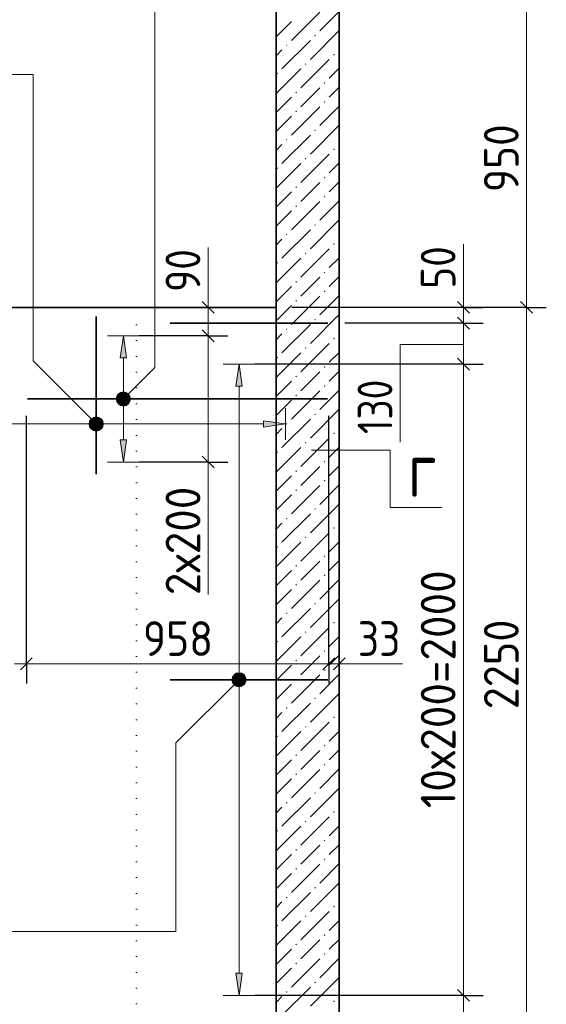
# Model space of a CAD drawing. Header units: millimetres. Extents: x 0 to 59400, y 0 to 42000.
# Tile 33 of 35: x 44310 to 47646, y 32533 to 38773. Entities that reach past the tile are written whole.
import ezdxf

# ---------------------------------------------------------------- set-up
doc = ezdxf.new("R2010")
doc.units = ezdxf.units.MM
doc.linetypes.add('______9', pattern=[100, 0, -100])
for name, color, linetype, lineweight in [('Standard', 7, 'Continuous', 25), ('ЖБ Стена верхний уровень', 7, 'Continuous', 35), ('Позиционная метка линия выноска', 7, 'Continuous', 13), ('Размерная линия_ общее', 7, 'Continuous', 13), ('Сечения символ', 7, 'Continuous', 25), ('Стена обрамление П-обр.', 7, 'Continuous', 35)]:
    doc.layers.add(name, color=color, linetype=linetype, lineweight=lineweight)
doc.layers.add('Размерная выноска', color=7, linetype='Continuous')
doc.layers.add('Стена ДОП арматура У', color=7, linetype='Continuous', lineweight=35, true_color=0x5a2814)
doc.styles.add('ISOCPEUR', font='txt')

msp = doc.modelspace()

# ---------------------------------------------------------------- hatches: boundary and pattern name
at = {"layer": 'ЖБ Стена верхний уровень', "linetype": 'Continuous', "lineweight": 18, "transparency": 33554687}
for points in [[(46176.2, 38671.7), (46181.2, 38676.7), (46186.2, 38671.7), (46181.2, 38666.7)], [(45996.2, 38611.7), (46001.2, 38616.7), (46006.2, 38611.7), (46001.2, 38606.7)], [(46296.2, 38551.7), (46301.2, 38556.7), (46306.2, 38551.7), (46301.2, 38546.7)], [(46116.2, 38491.7), (46121.2, 38496.7), (46126.2, 38491.7), (46121.2, 38486.7)], [(45936.2, 38431.7), (45941.2, 38436.7), (45946.2, 38431.7), (45941.2, 38426.7)], [(46236.2, 38371.7), (46241.2, 38376.7), (46246.2, 38371.7), (46241.2, 38366.7)], [(46056.2, 38311.7), (46061.2, 38316.7), (46066.2, 38311.7), (46061.2, 38306.7)], [(46236.2, 38251.7), (46241.2, 38256.7), (46246.2, 38251.7), (46241.2, 38246.7)], [(46056.2, 38191.7), (46061.2, 38196.7), (46066.2, 38191.7), (46061.2, 38186.7)], [(46176.2, 38071.7), (46181.2, 38076.7), (46186.2, 38071.7), (46181.2, 38066.7)], [(45996.2, 38011.7), (46001.2, 38016.7), (46006.2, 38011.7), (46001.2, 38006.7)], [(46296.2, 37951.7), (46301.2, 37956.7), (46306.2, 37951.7), (46301.2, 37946.7)], [(46116.2, 37891.7), (46121.2, 37896.7), (46126.2, 37891.7), (46121.2, 37886.7)], [(45936.2, 37831.7), (45941.2, 37836.7), (45946.2, 37831.7), (45941.2, 37826.7)], [(46236.2, 37771.7), (46241.2, 37776.7), (46246.2, 37771.7), (46241.2, 37766.7)], [(46056.2, 37711.7), (46061.2, 37716.7), (46066.2, 37711.7), (46061.2, 37706.7)], [(46236.2, 37651.7), (46241.2, 37656.7), (46246.2, 37651.7), (46241.2, 37646.7)], [(46056.2, 37591.7), (46061.2, 37596.7), (46066.2, 37591.7), (46061.2, 37586.7)], [(46176.2, 37471.7), (46181.2, 37476.7), (46186.2, 37471.7), (46181.2, 37466.7)], [(45996.2, 37411.7), (46001.2, 37416.7), (46006.2, 37411.7), (46001.2, 37406.7)], [(46296.2, 37351.7), (46301.2, 37356.7), (46306.2, 37351.7), (46301.2, 37346.7)], [(46116.2, 37291.7), (46121.2, 37296.7), (46126.2, 37291.7), (46121.2, 37286.7)], [(45936.2, 37231.7), (45941.2, 37236.7), (45946.2, 37231.7), (45941.2, 37226.7)], [(46236.2, 37171.7), (46241.2, 37176.7), (46246.2, 37171.7), (46241.2, 37166.7)], [(46056.2, 37111.7), (46061.2, 37116.7), (46066.2, 37111.7), (46061.2, 37106.7)], [(46236.2, 37051.7), (46241.2, 37056.7), (46246.2, 37051.7), (46241.2, 37046.7)], [(46056.2, 36991.7), (46061.2, 36996.7), (46066.2, 36991.7), (46061.2, 36986.7)], [(45996.2, 36811.7), (46001.2, 36816.7), (46006.2, 36811.7), (46001.2, 36806.7)], [(46176.2, 36871.7), (46181.2, 36876.7), (46186.2, 36871.7), (46181.2, 36866.7)], [(46296.2, 36751.7), (46301.2, 36756.7), (46306.2, 36751.7), (46301.2, 36746.7)], [(46116.2, 36691.7), (46121.2, 36696.7), (46126.2, 36691.7), (46121.2, 36686.7)], [(45936.2, 36631.7), (45941.2, 36636.7), (45946.2, 36631.7), (45941.2, 36626.7)], [(46236.2, 36571.7), (46241.2, 36576.7), (46246.2, 36571.7), (46241.2, 36566.7)], [(46056.2, 36511.7), (46061.2, 36516.7), (46066.2, 36511.7), (46061.2, 36506.7)], [(46236.2, 36451.7), (46241.2, 36456.7), (46246.2, 36451.7), (46241.2, 36446.7)], [(46056.2, 36391.7), (46061.2, 36396.7), (46066.2, 36391.7), (46061.2, 36386.7)], [(46176.2, 36271.7), (46181.2, 36276.7), (46186.2, 36271.7), (46181.2, 36266.7)], [(45996.2, 36211.7), (46001.2, 36216.7), (46006.2, 36211.7), (46001.2, 36206.7)], [(46296.2, 36151.7), (46301.2, 36156.7), (46306.2, 36151.7), (46301.2, 36146.7)], [(46116.2, 36091.7), (46121.2, 36096.7), (46126.2, 36091.7), (46121.2, 36086.7)], [(45936.2, 36031.7), (45941.2, 36036.7), (45946.2, 36031.7), (45941.2, 36026.7)], [(46236.2, 35971.7), (46241.2, 35976.7), (46246.2, 35971.7), (46241.2, 35966.7)], [(46056.2, 35911.7), (46061.2, 35916.7), (46066.2, 35911.7), (46061.2, 35906.7)], [(46236.2, 35851.7), (46241.2, 35856.7), (46246.2, 35851.7), (46241.2, 35846.7)], [(46056.2, 35791.7), (46061.2, 35796.7), (46066.2, 35791.7), (46061.2, 35786.7)], [(46176.2, 35671.7), (46181.2, 35676.7), (46186.2, 35671.7), (46181.2, 35666.7)], [(45996.2, 35611.7), (46001.2, 35616.7), (46006.2, 35611.7), (46001.2, 35606.7)], [(46296.2, 35551.7), (46301.2, 35556.7), (46306.2, 35551.7), (46301.2, 35546.7)], [(46116.2, 35491.7), (46121.2, 35496.7), (46126.2, 35491.7), (46121.2, 35486.7)], [(45936.2, 35431.7), (45941.2, 35436.7), (45946.2, 35431.7), (45941.2, 35426.7)], [(46236.2, 35371.7), (46241.2, 35376.7), (46246.2, 35371.7), (46241.2, 35366.7)], [(46056.2, 35311.7), (46061.2, 35316.7), (46066.2, 35311.7), (46061.2, 35306.7)], [(46236.2, 35251.7), (46241.2, 35256.7), (46246.2, 35251.7), (46241.2, 35246.7)], [(46056.2, 35191.7), (46061.2, 35196.7), (46066.2, 35191.7), (46061.2, 35186.7)], [(46176.2, 35071.7), (46181.2, 35076.7), (46186.2, 35071.7), (46181.2, 35066.7)], [(45996.2, 35011.7), (46001.2, 35016.7), (46006.2, 35011.7), (46001.2, 35006.7)], [(46296.2, 34951.7), (46301.2, 34956.7), (46306.2, 34951.7), (46301.2, 34946.7)], [(46116.2, 34891.7), (46121.2, 34896.7), (46126.2, 34891.7), (46121.2, 34886.7)], [(45936.2, 34831.7), (45941.2, 34836.7), (45946.2, 34831.7), (45941.2, 34826.7)], [(46236.2, 34771.7), (46241.2, 34776.7), (46246.2, 34771.7), (46241.2, 34766.7)], [(46056.2, 34711.7), (46061.2, 34716.7), (46066.2, 34711.7), (46061.2, 34706.7)], [(46236.2, 34651.7), (46241.2, 34656.7), (46246.2, 34651.7), (46241.2, 34646.7)], [(46056.2, 34591.7), (46061.2, 34596.7), (46066.2, 34591.7), (46061.2, 34586.7)], [(46176.2, 34471.7), (46181.2, 34476.7), (46186.2, 34471.7), (46181.2, 34466.7)], [(45996.2, 34411.7), (46001.2, 34416.7), (46006.2, 34411.7), (46001.2, 34406.7)], [(46296.2, 34351.7), (46301.2, 34356.7), (46306.2, 34351.7), (46301.2, 34346.7)], [(46116.2, 34291.7), (46121.2, 34296.7), (46126.2, 34291.7), (46121.2, 34286.7)], [(45936.2, 34231.7), (45941.2, 34236.7), (45946.2, 34231.7), (45941.2, 34226.7)], [(46236.2, 34171.7), (46241.2, 34176.7), (46246.2, 34171.7), (46241.2, 34166.7)], [(46056.2, 34111.7), (46061.2, 34116.7), (46066.2, 34111.7), (46061.2, 34106.7)], [(46236.2, 34051.7), (46241.2, 34056.7), (46246.2, 34051.7), (46241.2, 34046.7)], [(46056.2, 33991.7), (46061.2, 33996.7), (46066.2, 33991.7), (46061.2, 33986.7)], [(46176.2, 33871.7), (46181.2, 33876.7), (46186.2, 33871.7), (46181.2, 33866.7)], [(45996.2, 33811.7), (46001.2, 33816.7), (46006.2, 33811.7), (46001.2, 33806.7)], [(46116.2, 33691.7), (46121.2, 33696.7), (46126.2, 33691.7), (46121.2, 33686.7)], [(46296.2, 33751.7), (46301.2, 33756.7), (46306.2, 33751.7), (46301.2, 33746.7)], [(45936.2, 33631.7), (45941.2, 33636.7), (45946.2, 33631.7), (45941.2, 33626.7)], [(46236.2, 33571.7), (46241.2, 33576.7), (46246.2, 33571.7), (46241.2, 33566.7)], [(46056.2, 33511.7), (46061.2, 33516.7), (46066.2, 33511.7), (46061.2, 33506.7)], [(46236.2, 33451.7), (46241.2, 33456.7), (46246.2, 33451.7), (46241.2, 33446.7)], [(46056.2, 33391.7), (46061.2, 33396.7), (46066.2, 33391.7), (46061.2, 33386.7)], [(46176.2, 33271.7), (46181.2, 33276.7), (46186.2, 33271.7), (46181.2, 33266.7)], [(45996.2, 33211.7), (46001.2, 33216.7), (46006.2, 33211.7), (46001.2, 33206.7)], [(46296.2, 33151.7), (46301.2, 33156.7), (46306.2, 33151.7), (46301.2, 33146.7)], [(46116.2, 33091.7), (46121.2, 33096.7), (46126.2, 33091.7), (46121.2, 33086.7)], [(45936.2, 33031.7), (45941.2, 33036.7), (45946.2, 33031.7), (45941.2, 33026.7)], [(46236.2, 32971.7), (46241.2, 32976.7), (46246.2, 32971.7), (46241.2, 32966.7)], [(46056.2, 32911.7), (46061.2, 32916.7), (46066.2, 32911.7), (46061.2, 32906.7)], [(46236.2, 32851.7), (46241.2, 32856.7), (46246.2, 32851.7), (46241.2, 32846.7)], [(46056.2, 32791.7), (46061.2, 32796.7), (46066.2, 32791.7), (46061.2, 32786.7)], [(46176.2, 32671.7), (46181.2, 32676.7), (46186.2, 32671.7), (46181.2, 32666.7)], [(45996.2, 32611.7), (46001.2, 32616.7), (46006.2, 32611.7), (46001.2, 32606.7)], [(46296.2, 32551.7), (46301.2, 32556.7), (46306.2, 32551.7), (46301.2, 32546.7)]]:
    msp.add_hatch(color=7, dxfattribs=at).paths.add_polyline_path(points, flags=16)
at = {"layer": 'Позиционная метка линия выноска', "linetype": 'Continuous', "lineweight": 13, "transparency": 33554687}
for points in [[(44998.6, 36338.1), (44935, 36401.7), (44923.5, 36381.4)], [(44998.6, 36338.1), (44923.5, 36381.4), (44978.3, 36326.6)], [(44978.3, 36326.6), (44923.5, 36381.4), (44923.5, 36358.5)], [(45010.1, 36358.5), (44955.4, 36413.2), (44935, 36401.7)], [(45010.1, 36358.5), (44935, 36401.7), (44998.6, 36338.1)], [(45010.1, 36381.4), (44978.3, 36413.2), (44955.4, 36413.2)], [(45010.1, 36381.4), (44955.4, 36413.2), (45010.1, 36358.5)], [(44978.3, 36413.2), (45010.1, 36381.4), (44998.6, 36401.7)], [(44978.3, 36326.6), (44923.5, 36358.5), (44955.4, 36326.6)], [(44955.4, 36326.6), (44923.5, 36358.5), (44935, 36338.1)], [(44751.1, 36222.6), (44782.9, 36254.4), (44762.5, 36243)], [(44782.9, 36254.4), (44751.1, 36222.6), (44751.1, 36199.7)], [(44782.9, 36254.4), (44751.1, 36199.7), (44805.8, 36254.4)], [(44805.8, 36254.4), (44751.1, 36199.7), (44762.5, 36179.3)], [(44805.8, 36254.4), (44762.5, 36179.3), (44826.2, 36243)], [(44826.2, 36243), (44762.5, 36179.3), (44782.9, 36167.9)], [(44826.2, 36243), (44782.9, 36167.9), (44837.6, 36222.6)], [(44837.6, 36222.6), (44782.9, 36167.9), (44805.8, 36167.9)], [(44837.6, 36222.6), (44805.8, 36167.9), (44837.6, 36199.7)], [(44837.6, 36199.7), (44805.8, 36167.9), (44826.2, 36179.3)], [(45667.8, 34621.7), (45742.9, 34578.5), (45688.2, 34633.2)], [(45688.2, 34633.2), (45742.9, 34578.5), (45742.9, 34601.4)], [(45688.2, 34633.2), (45742.9, 34601.4), (45711.1, 34633.2)], [(45711.1, 34633.2), (45742.9, 34601.4), (45731.5, 34621.7)], [(45656.4, 34601.4), (45731.5, 34558.1), (45667.8, 34621.7)], [(45656.4, 34578.5), (45711.1, 34546.6), (45656.4, 34601.4)], [(45656.4, 34601.4), (45711.1, 34546.6), (45731.5, 34558.1)], [(45688.2, 34546.6), (45656.4, 34578.5), (45667.8, 34558.1)], [(45656.4, 34578.5), (45688.2, 34546.6), (45711.1, 34546.6)], [(45667.8, 34621.7), (45731.5, 34558.1), (45742.9, 34578.5)]]:
    msp.add_hatch(color=7, dxfattribs=at).paths.add_polyline_path(points)
at = {"layer": 'Стена ДОП арматура У', "linetype": 'Continuous', "lineweight": 13, "transparency": 33554687}
msp.add_hatch(color=7, dxfattribs=at).paths.add_polyline_path([(44986.8, 36629.9), (44966.8, 36769.9), (44946.8, 36629.9)])
msp.add_hatch(color=7, dxfattribs=at).paths.add_polyline_path([(44986.8, 36109.9), (44966.8, 35969.9), (44946.8, 36109.9)], flags=16)
at = {"layer": 'Стена обрамление П-обр.', "linetype": 'Continuous', "lineweight": 13, "transparency": 33554687}
for points in [[(45719.7, 36449.9), (45699.7, 36589.9), (45679.7, 36449.9)], [(45854.4, 36191.1), (45994.4, 36211.1), (45854.4, 36231.1)]]:
    msp.add_hatch(color=7, dxfattribs=at).paths.add_polyline_path(points)
msp.add_hatch(color=7, dxfattribs=at).paths.add_polyline_path([(45719.7, 32729.9), (45699.7, 32589.9), (45679.7, 32729.9)], flags=16)

# ---------------------------------------------------------------- linework, layer by layer
at = {"layer": 'Standard', "color": 7, "linetype": 'Continuous', "lineweight": 13, "transparency": 33554687}
for p, q in [((45504.1, 36949.9), (45504.1, 37024.9)), ((47120.7, 36949.9), (47120.7, 37024.9)), ((45504.1, 36949.9), (45504.1, 36769.9)), ((47120.7, 36949.9), (47120.7, 36849.9)), ((47120.7, 36849.9), (47120.7, 36589.9)), ((45504.1, 36769.9), (45504.1, 35969.9)), ((47120.7, 36589.9), (47120.7, 32589.9)), ((45504.1, 35969.9), (45504.1, 35894.9)), ((44352.4, 34690.9), (44277.4, 34690.9)), ((44352.4, 34690.9), (46268.4, 34690.9)), ((46268.4, 34690.9), (46334.4, 34690.9)), ((46334.4, 34690.9), (46409.4, 34690.9)), ((47120.7, 32589.9), (47120.7, 32449.9))]:
    msp.add_line(p, q, dxfattribs=at)
at = {"layer": 'Standard', "color": 7, "linetype": 'Continuous', "lineweight": -3, "transparency": 33554687}
for p, q in [((45504.1, 36949.9), (45379.1, 36949.9)), ((45504.1, 36949.9), (45629.1, 36949.9)), ((45504.1, 36949.9), (45834.4, 36949.9)), ((47120.7, 36949.9), (46995.7, 36949.9)), ((47120.7, 36949.9), (47245.7, 36949.9)), ((47120.7, 36849.9), (46995.7, 36849.9)), ((47120.7, 36849.9), (47245.7, 36849.9)), ((45504.1, 36769.9), (45379.1, 36769.9)), ((45504.1, 36769.9), (45629.1, 36769.9)), ((47120.7, 36589.9), (46995.7, 36589.9)), ((47120.7, 36589.9), (47245.7, 36589.9)), ((44352.4, 34690.9), (44352.4, 36261.9)), ((45504.1, 35969.9), (45379.1, 35969.9)), ((45504.1, 35969.9), (45629.1, 35969.9)), ((44352.4, 34690.9), (44352.4, 34815.9)), ((46268.4, 34690.9), (46268.4, 34815.9)), ((46334.4, 34690.9), (46334.4, 34815.9)), ((44352.4, 34690.9), (44352.4, 34565.9)), ((46268.4, 34690.9), (46268.4, 34565.9)), ((46334.4, 34690.9), (46334.4, 34565.9)), ((46334.4, 34690.9), (46334.4, 34690.9)), ((47120.7, 32589.9), (46995.7, 32589.9)), ((47120.7, 32589.9), (47245.7, 32589.9))]:
    msp.add_line(p, q, dxfattribs=at)
at = {"layer": 'Standard', "color": 7, "linetype": 'Continuous', "lineweight": 25, "transparency": 33554687}
for p, q in [((45466.6, 36987.4), (45541.6, 36912.4)), ((47083.2, 36987.4), (47158.2, 36912.4)), ((47083.2, 36887.4), (47158.2, 36812.4)), ((45466.6, 36807.4), (45541.6, 36732.4)), ((47083.2, 36627.4), (47158.2, 36552.4)), ((45466.6, 36007.4), (45541.6, 35932.4)), ((44314.9, 34653.4), (44389.9, 34728.4)), ((46230.9, 34653.4), (46305.9, 34728.4)), ((46296.9, 34653.4), (46371.9, 34728.4)), ((47083.2, 32627.4), (47158.2, 32552.4))]:
    msp.add_line(p, q, dxfattribs=at)
at = {"layer": 'Standard', "color": 7, "linetype": 'Continuous', "lineweight": -3, "transparency": 33554687}
for points in [[(47120.7, 36949.9), (47103.7, 36949.9), (47103.7, 36949.9), (47103.7, 36949.9), (47103.7, 36949.9), (47067, 36949.9), (47067, 36949.9), (46034.4, 36949.9)], [(47120.7, 36849.9), (47103.7, 36849.9), (47103.7, 36849.9), (47103.7, 36849.9), (47103.7, 36849.9), (47023.5, 36849.9), (47023.5, 36849.9), (46370.4, 36849.9)], [(45504.1, 36769.9), (45487.2, 36769.9), (45487.2, 36769.9), (45066.8, 36769.9)], [(47120.7, 36589.9), (47103.7, 36589.9), (47103.7, 36589.9), (47103.7, 36589.9), (47103.7, 36589.9), (46910.5, 36589.9), (46910.5, 36589.9), (45799.7, 36589.9)], [(46268.4, 34690.9), (46268.4, 34707.9), (46268.4, 34707.9), (46268.4, 35302.1), (46268.4, 35302.1), (46268.4, 36261.9)], [(45504.1, 35969.9), (45487.3, 35969.9), (45487.3, 35969.9), (45066.8, 35969.9)], [(47120.7, 32589.9), (47103.7, 32589.9), (47103.7, 32589.9), (45799.7, 32589.9)]]:
    msp.add_lwpolyline(points, dxfattribs=at)
at = {"layer": 'ЖБ Стена верхний уровень', "color": 7, "linetype": 'Continuous', "lineweight": 35, "transparency": 33554687}
for p, q in [((45934.4, 38849.9), (45934.4, 32449.9)), ((46334.4, 32449.9), (46334.4, 38849.9)), ((45934.4, 36949.9), (43074.4, 36949.9))]:
    msp.add_line(p, q, dxfattribs=at)
at = {"layer": 'ЖБ Стена верхний уровень', "color": 251, "linetype": 'Continuous', "lineweight": 18, "true_color": 0x494949, "transparency": 33554687}
for p, q in [((46211.2, 38821.7), (46031.2, 38641.7)), ((46334.4, 38824.9), (46211.2, 38701.7)), ((46031.2, 38761.7), (45934.4, 38664.9)), ((46331.2, 38701.7), (46151.2, 38521.7)), ((46151.2, 38641.7), (45971.2, 38461.7)), ((45934.4, 38544.9), (45971.2, 38581.7)), ((46331.2, 38581.7), (46334.4, 38584.9)), ((46271.2, 38521.7), (46091.2, 38341.7)), ((45934.4, 38304.9), (46091.2, 38461.7)), ((46334.4, 38464.9), (46271.2, 38401.7)), ((46151.2, 38281.7), (46211.2, 38341.7)), ((46334.4, 38344.9), (46271.2, 38281.7)), ((46031.2, 38281.7), (45934.4, 38184.9)), ((46091.2, 38221.7), (46151.2, 38281.7)), ((46211.2, 38221.7), (46031.2, 38041.7)), ((46334.4, 38224.9), (46211.2, 38101.7)), ((46031.2, 38161.7), (45934.4, 38064.9)), ((46331.2, 38101.7), (46151.2, 37921.7)), ((46151.2, 38041.7), (45971.2, 37861.7)), ((45934.4, 37944.9), (45971.2, 37981.7)), ((46331.2, 37981.7), (46334.4, 37984.9)), ((46271.2, 37921.7), (46091.2, 37741.7)), ((45934.4, 37704.9), (46091.2, 37861.7)), ((46334.4, 37864.9), (46271.2, 37801.7)), ((46151.2, 37681.7), (46211.2, 37741.7)), ((46334.4, 37744.9), (46271.2, 37681.7)), ((46031.2, 37681.7), (45934.4, 37584.9)), ((46091.2, 37621.7), (46151.2, 37681.7)), ((46211.2, 37621.7), (46031.2, 37441.7)), ((46334.4, 37624.9), (46211.2, 37501.7)), ((46031.2, 37561.7), (45934.4, 37464.9)), ((46331.2, 37501.7), (46151.2, 37321.7)), ((46151.2, 37441.7), (45971.2, 37261.7)), ((45934.4, 37344.9), (45971.2, 37381.7)), ((46331.2, 37381.7), (46334.4, 37384.9)), ((46271.2, 37321.7), (46091.2, 37141.7)), ((45934.4, 37104.9), (46091.2, 37261.7)), ((46334.4, 37264.9), (46271.2, 37201.7)), ((46151.2, 37081.7), (46211.2, 37141.7)), ((46334.4, 37144.9), (46271.2, 37081.7)), ((46031.2, 37081.7), (45934.4, 36984.9)), ((46091.2, 37021.7), (46151.2, 37081.7)), ((46211.2, 37021.7), (46031.2, 36841.7)), ((46334.4, 37024.9), (46211.2, 36901.7)), ((46031.2, 36961.7), (45934.4, 36864.9)), ((46331.2, 36901.7), (46151.2, 36721.7)), ((46151.2, 36841.7), (45971.2, 36661.7)), ((45934.4, 36744.9), (45971.2, 36781.7)), ((46331.2, 36781.7), (46334.4, 36784.9)), ((46271.2, 36721.7), (46091.2, 36541.7)), ((45934.4, 36504.9), (46091.2, 36661.7)), ((46334.4, 36664.9), (46271.2, 36601.7)), ((46151.2, 36481.7), (46211.2, 36541.7)), ((46334.4, 36544.9), (46271.2, 36481.7)), ((46031.2, 36481.7), (45934.4, 36384.9)), ((46091.2, 36421.7), (46151.2, 36481.7)), ((46211.2, 36421.7), (46031.2, 36241.7)), ((46334.4, 36424.9), (46211.2, 36301.7)), ((46031.2, 36361.7), (45934.4, 36264.9)), ((46331.2, 36301.7), (46151.2, 36121.7)), ((46151.2, 36241.7), (45971.2, 36061.7)), ((45934.4, 36144.9), (45971.2, 36181.7)), ((46331.2, 36181.7), (46334.4, 36184.9)), ((46271.2, 36121.7), (46091.2, 35941.7)), ((45934.4, 35904.9), (46091.2, 36061.7)), ((46334.4, 36064.9), (46271.2, 36001.7)), ((46151.2, 35881.7), (46211.2, 35941.7)), ((46334.4, 35944.9), (46271.2, 35881.7)), ((46031.2, 35881.7), (45934.4, 35784.9)), ((46091.2, 35821.7), (46151.2, 35881.7)), ((46211.2, 35821.7), (46031.2, 35641.7)), ((46334.4, 35824.9), (46211.2, 35701.7)), ((46031.2, 35761.7), (45934.4, 35664.9)), ((46331.2, 35701.7), (46151.2, 35521.7)), ((46151.2, 35641.7), (45971.2, 35461.7)), ((45934.4, 35544.9), (45971.2, 35581.7)), ((46331.2, 35581.7), (46334.4, 35584.9)), ((46271.2, 35521.7), (46091.2, 35341.7)), ((45934.4, 35304.9), (46091.2, 35461.7)), ((46334.4, 35464.9), (46271.2, 35401.7)), ((46151.2, 35281.7), (46211.2, 35341.7)), ((46334.4, 35344.9), (46271.2, 35281.7)), ((46031.2, 35281.7), (45934.4, 35184.9)), ((46091.2, 35221.7), (46151.2, 35281.7)), ((46211.2, 35221.7), (46031.2, 35041.7)), ((46334.4, 35224.9), (46211.2, 35101.7)), ((46031.2, 35161.7), (45934.4, 35064.9)), ((46331.2, 35101.7), (46151.2, 34921.7)), ((46151.2, 35041.7), (45971.2, 34861.7)), ((45934.4, 34944.9), (45971.2, 34981.7)), ((46331.2, 34981.7), (46334.4, 34984.9)), ((46271.2, 34921.7), (46091.2, 34741.7)), ((45934.4, 34704.9), (46091.2, 34861.7)), ((46334.4, 34864.9), (46271.2, 34801.7)), ((46151.2, 34681.7), (46211.2, 34741.7)), ((46334.4, 34744.9), (46271.2, 34681.7)), ((46031.2, 34681.7), (45934.4, 34584.9)), ((46091.2, 34621.7), (46151.2, 34681.7)), ((46211.2, 34621.7), (46031.2, 34441.7)), ((46334.4, 34624.9), (46211.2, 34501.7)), ((46031.2, 34561.7), (45934.4, 34464.9)), ((46331.2, 34501.7), (46151.2, 34321.7)), ((45934.4, 34344.9), (45971.2, 34381.7)), ((46151.2, 34441.7), (45971.2, 34261.7)), ((46331.2, 34381.7), (46334.4, 34384.9)), ((46271.2, 34321.7), (46091.2, 34141.7)), ((45934.4, 34104.9), (46091.2, 34261.7)), ((46334.4, 34264.9), (46271.2, 34201.7)), ((46151.2, 34081.7), (46211.2, 34141.7)), ((46334.4, 34144.9), (46271.2, 34081.7)), ((46031.2, 34081.7), (45934.4, 33984.9)), ((46091.2, 34021.7), (46151.2, 34081.7)), ((46211.2, 34021.7), (46031.2, 33841.7)), ((46334.4, 34024.9), (46211.2, 33901.7)), ((46031.2, 33961.7), (45934.4, 33864.9)), ((46331.2, 33901.7), (46151.2, 33721.7)), ((46151.2, 33841.7), (45971.2, 33661.7)), ((45934.4, 33744.9), (45971.2, 33781.7)), ((46331.2, 33781.7), (46334.4, 33784.9)), ((46271.2, 33721.7), (46091.2, 33541.7)), ((45934.4, 33504.9), (46091.2, 33661.7)), ((46334.4, 33664.9), (46271.2, 33601.7)), ((46151.2, 33481.7), (46211.2, 33541.7)), ((46334.4, 33544.9), (46271.2, 33481.7)), ((46031.2, 33481.7), (45934.4, 33384.9)), ((46091.2, 33421.7), (46151.2, 33481.7)), ((46211.2, 33421.7), (46031.2, 33241.7)), ((46334.4, 33424.9), (46211.2, 33301.7)), ((46031.2, 33361.7), (45934.4, 33264.9)), ((46331.2, 33301.7), (46151.2, 33121.7)), ((46151.2, 33241.7), (45971.2, 33061.7)), ((45934.4, 33144.9), (45971.2, 33181.7)), ((46331.2, 33181.7), (46334.4, 33184.9)), ((46271.2, 33121.7), (46091.2, 32941.7)), ((45934.4, 32904.9), (46091.2, 33061.7)), ((46334.4, 33064.9), (46271.2, 33001.7)), ((46151.2, 32881.7), (46211.2, 32941.7)), ((46334.4, 32944.9), (46271.2, 32881.7)), ((46031.2, 32881.7), (45934.4, 32784.9)), ((46211.2, 32821.7), (46031.2, 32641.7)), ((46091.2, 32821.7), (46151.2, 32881.7)), ((46334.4, 32824.9), (46211.2, 32701.7)), ((46031.2, 32761.7), (45934.4, 32664.9)), ((46331.2, 32701.7), (46151.2, 32521.7)), ((46151.2, 32641.7), (45971.2, 32461.7)), ((45934.4, 32544.9), (45971.2, 32581.7)), ((46331.2, 32581.7), (46334.4, 32584.9))]:
    msp.add_line(p, q, dxfattribs=at)
at = {"layer": 'Позиционная метка линия выноска', "color": 7, "linetype": 'Continuous', "lineweight": 13, "transparency": 33554687}
for p, q in [((44935, 36401.7), (44935, 36401.7)), ((44998.6, 36401.7), (44998.6, 36401.7)), ((44935, 36338.1), (44935, 36338.1)), ((44998.6, 36338.1), (44998.6, 36338.1)), ((44762.5, 36243), (44762.5, 36243)), ((44826.2, 36243), (44826.2, 36243)), ((44762.5, 36179.3), (44762.5, 36179.3)), ((44826.2, 36179.3), (44826.2, 36179.3)), ((46157.4, 36044.3), (46657.4, 36044.3)), ((46657.4, 36044.3), (46657.4, 35682.3)), ((46984.3, 35682.3), (46657.4, 35682.3)), ((45667.8, 34621.7), (45667.8, 34621.7)), ((45731.5, 34621.7), (45731.5, 34621.7)), ((45667.8, 34558.1), (45667.8, 34558.1)), ((45731.5, 34558.1), (45731.5, 34558.1))]:
    msp.add_line(p, q, dxfattribs=at)
for points in [[(42503.4, 39428.9), (45166.8, 39428.9), (45166.8, 36569.9), (44966.8, 36369.9)], [(42263.4, 38424.9), (44394.4, 38424.9), (44394.4, 36611.1), (44794.4, 36211.1)], [(38982.1, 32994.9), (45299.7, 32994.9), (45299.7, 34189.9), (45699.7, 34589.9)]]:
    msp.add_lwpolyline(points, dxfattribs=at)
for centre in [(44966.8, 36369.9), (44794.4, 36211.1), (45699.7, 34589.9)]:
    msp.add_circle(centre, 45, dxfattribs=at)
at = {"layer": 'Размерная выноска', "color": 7, "linetype": 'Continuous', "lineweight": 13, "transparency": 33554687}
for p, q in [((45504.1, 37329.9), (45504.1, 36949.9)), ((47120.7, 36949.9), (47120.7, 37349.9)), ((45504.1, 35969.9), (45504.1, 35129.9)), ((46334.4, 34690.9), (46734.4, 34690.9))]:
    msp.add_line(p, q, dxfattribs=at)
msp.add_lwpolyline([(47120.7, 36715), (46720.7, 36715), (46720.7, 36095)], dxfattribs=at)
at = {"layer": 'Размерная линия_ общее', "color": 253, "linetype": 'Continuous', "lineweight": -3, "true_color": 0xa0a0a0, "transparency": 33554687}
for q in [(47395.7, 36949.9), (47645.7, 36949.9)]:
    msp.add_line((47520.7, 36949.9), q, dxfattribs=at)
at = {"layer": 'Размерная линия_ общее', "color": 7, "linetype": 'Continuous', "lineweight": 25, "transparency": 33554687}
msp.add_line((47483.2, 36987.4), (47558.2, 36912.4), dxfattribs=at)
at = {"layer": 'Размерная линия_ общее', "color": 7, "linetype": 'Continuous', "lineweight": 13, "transparency": 33554687}
msp.add_line((47520.7, 36949.9), (47520.7, 32449.9), dxfattribs=at)
msp.add_lwpolyline([(47520.7, 38849.9), (47520.7, 37583.3), (47520.7, 37583.3), (47520.7, 36949.9)], dxfattribs=at)
at = {"layer": 'Размерная линия_ общее', "color": 253, "linetype": 'Continuous', "lineweight": -3, "true_color": 0xa0a0a0, "transparency": 33554687}
msp.add_lwpolyline([(47520.7, 36949.9), (47503.7, 36949.9), (47503.7, 36949.9), (47503.7, 36949.9), (47503.7, 36949.9), (46034.4, 36949.9)], dxfattribs=at)
at = {"layer": 'Сечения символ', "color": 7, "linetype": '______9', "lineweight": 13, "transparency": 33554687}
msp.add_line((45049.3, 36839.6), (45049.3, 31796.2), dxfattribs=at)
at = {"layer": 'Стена ДОП арматура У', "color": 251, "linetype": 'Continuous', "lineweight": 13, "true_color": 0x494949, "transparency": 33554687}
for p, q in [((44966.8, 36769.9), (44866.8, 36769.9)), ((44966.8, 36769.9), (44946.8, 36629.9)), ((44986.8, 36629.9), (44966.8, 36769.9)), ((44966.8, 36769.9), (45066.8, 36769.9)), ((44966.8, 36769.9), (44966.8, 36769.9)), ((44946.8, 36629.9), (44986.8, 36629.9)), ((44966.8, 36109.9), (44966.8, 36629.9)), ((44966.8, 35969.9), (44946.8, 36109.9)), ((44946.8, 36109.9), (44986.8, 36109.9)), ((44986.8, 36109.9), (44966.8, 35969.9)), ((44966.8, 35969.9), (44866.8, 35969.9)), ((44966.8, 35969.9), (45066.8, 35969.9)), ((44966.8, 35969.9), (44966.8, 35969.9))]:
    msp.add_line(p, q, dxfattribs=at)
at = {"layer": 'Стена ДОП арматура У', "color": 19, "linetype": 'Continuous', "lineweight": 35, "true_color": 0x5a2814, "transparency": 33554687}
msp.add_line((44360.4, 36369.9), (46260.4, 36369.9), dxfattribs=at)
at = {"layer": 'Стена обрамление П-обр.', "color": 7, "linetype": 'Continuous', "lineweight": 35, "transparency": 33554687}
for p, q in [((44794.4, 36891.9), (44794.4, 35891.9)), ((46262.4, 36849.9), (45262.4, 36849.9)), ((46262.4, 34589.9), (45262.4, 34589.9))]:
    msp.add_line(p, q, dxfattribs=at)
at = {"layer": 'Стена обрамление П-обр.', "color": 251, "linetype": 'Continuous', "lineweight": 13, "true_color": 0x494949, "transparency": 33554687}
for p, q in [((45699.7, 36589.9), (45599.7, 36589.9)), ((45699.7, 36589.9), (45679.7, 36449.9)), ((45719.7, 36449.9), (45699.7, 36589.9)), ((45699.7, 36589.9), (45799.7, 36589.9)), ((45699.7, 36589.9), (45699.7, 36589.9)), ((45679.7, 36449.9), (45719.7, 36449.9)), ((45699.7, 32729.9), (45699.7, 36449.9)), ((45994.4, 36211.1), (45994.4, 36311.1)), ((43334.4, 36211.1), (45854.4, 36211.1)), ((45994.4, 36211.1), (45854.4, 36231.1)), ((45854.4, 36231.1), (45854.4, 36191.1)), ((45854.4, 36191.1), (45994.4, 36211.1)), ((45994.4, 36211.1), (45994.4, 36111.1)), ((45994.4, 36211.1), (45994.4, 36211.1)), ((45699.7, 32589.9), (45679.7, 32729.9)), ((45679.7, 32729.9), (45719.7, 32729.9)), ((45719.7, 32729.9), (45699.7, 32589.9)), ((45699.7, 32589.9), (45599.7, 32589.9)), ((45699.7, 32589.9), (45799.7, 32589.9)), ((45699.7, 32589.9), (45699.7, 32589.9))]:
    msp.add_line(p, q, dxfattribs=at)

# ---------------------------------------------------------------- texts
at = {"layer": 'Standard', "color": 7, "linetype": 'Continuous', "lineweight": 25, "transparency": 33554687, "char_height": 220, "attachment_point": 7, "rotation": 90, "style": 'ISOCPEUR'}
for s, insert, width in [('\\W0.87;90', (45454.1, 37047.4), 403.94), ('\\W0.87;50', (47070.7, 37067.4), 403.932), ('\\W0.83;130', (46670.7, 36147), 508.571), ('\\W0.95;2х200', (45454.5, 35125.5), 873.356), ('\\W0.95;10х200=2000', (47070.7, 33775.9), 1753.132)]:
    msp.add_mtext(s, dxfattribs=dict(at, insert=insert, width=width))
at = {"layer": 'Standard', "color": 7, "linetype": 'Continuous', "lineweight": 25, "transparency": 33554687, "char_height": 220, "attachment_point": 7, "style": 'ISOCPEUR'}
for s, insert, width in [('\\W0.91;958', (45090.4, 34740.9), 561.996), ('\\W0.87;33', (46451.9, 34740.9), 403.932)]:
    msp.add_mtext(s, dxfattribs=dict(at, insert=insert, width=width))
at = {"layer": 'Размерная линия_ общее', "color": 7, "linetype": 'Continuous', "lineweight": 25, "transparency": 33554687, "char_height": 220, "attachment_point": 7, "rotation": 90, "style": 'ISOCPEUR'}
for s, insert, width in [('\\W0.91;950', (47470.7, 37679.9), 561.988), ('\\W0.93;2250', (47470.7, 34402.9), 718.101)]:
    msp.add_mtext(s, dxfattribs=dict(at, insert=insert, width=width))
at = {"layer": 'Сечения символ', "color": 7, "linetype": 'Continuous', "lineweight": 35, "transparency": 33554687, "insert": (46770.4, 35750.6), "char_height": 350, "width": 380.819, "attachment_point": 7, "style": 'ISOCPEUR'}
msp.add_mtext('\\W0.78;г', dxfattribs=at)

doc.saveas('drawing.dxf')
